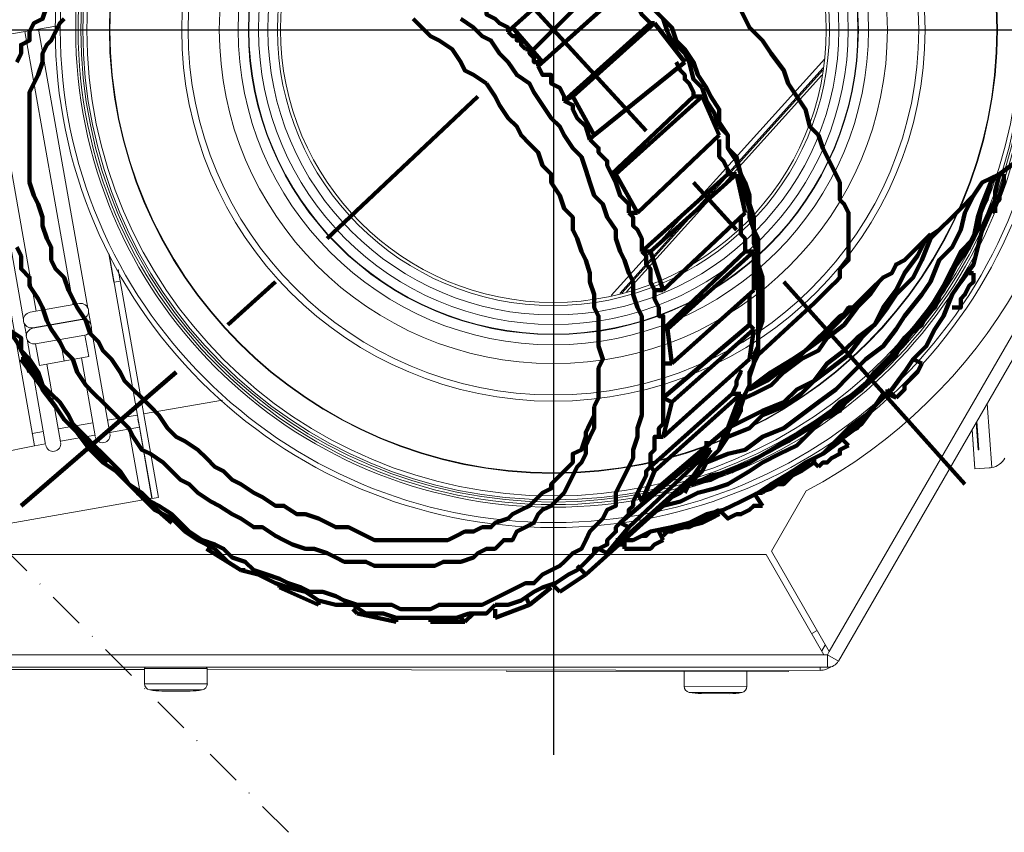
# Model space of a CAD drawing. Header units: millimetres. Extents: x -41881 to 54113, y -9946 to 101810.
# Tile 96 of 105: x -5014 to -4880, y 91903 to 92014. Entities that reach past the tile are written whole.
import ezdxf

# ---------------------------------------------------------------- set-up
doc = ezdxf.new("R2010")
doc.units = ezdxf.units.MM
doc.linetypes.add('DASHDOT', pattern=[1, 0.5, -0.25, 0, -0.25])
for name, color, linetype, lineweight in [('CERNA', 7, 'Continuous', 15), ('MODRA', 4, 'Continuous', 25), ('P', 250, 'Continuous', 100), ('UT-kotle', 1, 'Continuous', 50)]:
    doc.layers.add(name, color=color, linetype=linetype, lineweight=lineweight)
doc.layers.add('UT-komin', color=2, linetype='Continuous')

# ---------------------------------------------------------------- blocks, each defined once
blk = doc.blocks.new('CONDENSINOX_50')
at = {"layer": 'CERNA'}
for p, q in [((37.66, -84.93), (92.36, 9.79)), ((38.9, -86.21), (93.61, 8.54)), ((-82.23, -2.04), (-67.88, 0.49)), ((-63.53, -38.03), (-70.25, 0.07)), ((-70.58, -38.44), (-77.16, -1.16)), ((-65.53, -37.55), (-72.11, -0.26)), ((-80.54, -1.74), (-70.82, -56.83)), ((-72.31, -39.57), (-79.02, -1.48)), ((37.03, -3.98), (7.89, -36.31)), ((9.07, -36.03), (36.81, -5.21)), ((36.76, -5.51), (9.34, -35.96)), ((36.63, -6.21), (9.98, -35.8)), ((-60.67, -30.6), (-59.99, -34.5)), ((-56.61, -53.46), (-60.63, -30.66)), ((-59.41, -32.73), (-55.77, -53.31)), ((-59.96, -34.5), (-59.12, -34.34)), ((-71.41, -38.59), (-64.69, -37.41)), ((-63.14, -40.22), (-63.45, -38.54)), ((-71.92, -41.77), (-72.22, -40.09)), ((-71.05, -40.78), (-64.3, -39.59)), ((-71.04, -40.7), (-64.32, -39.51)), ((-65.14, -39.75), (-65.16, -39.66)), ((-70.2, -40.64), (-70.22, -40.55)), ((-60.52, -55.08), (-63.06, -40.73)), ((-69.3, -56.63), (-71.82, -42.27)), ((-70.68, -42.89), (-70.15, -45.85)), ((-63.93, -41.71), (-70.67, -42.9)), ((-67.3, -42.3), (-66.78, -45.24)), ((-63.93, -41.71), (-63.4, -44.65)), ((-63.41, -44.65), (-70.15, -45.85)), ((-67.27, -56.28), (-69.14, -45.66)), ((-62.55, -55.44), (-64.41, -44.83)), ((-55.92, -52.46), (-45.14, -50.57)), ((59.22, -51.03), (59.83, -59.79)), ((-67.58, -54.52), (-62.86, -53.68)), ((-60.84, -53.32), (-56.79, -52.62)), ((-56.69, -53.18), (-56.49, -54.3)), ((-54.76, -64), (-56.62, -53.45)), ((-55.77, -53.31), (-53.91, -63.86)), ((57.96, -57.37), (57.7, -53.64)), ((57.8, -53.47), (58.08, -57.36)), ((-71.12, -55.15), (-69.6, -54.88)), ((-60.54, -55.02), (-56.49, -54.3)), ((-56.21, -64.25), (-57.92, -54.55)), ((-54.78, -64), (-56.49, -54.3)), ((57.14, -54.61), (57.51, -59.98)), ((57.14, -54.64), (57.51, -59.97)), ((-67.28, -56.21), (-62.57, -55.37)), ((-83.18, -59.28), (-70.82, -56.83)), ((-70.82, -56.83), (-69.31, -56.55)), ((58.08, -57.36), (57.96, -57.37)), ((57.52, -59.98), (57.51, -59.98)), ((57.52, -59.98), (59.48, -59.83)), ((34.51, -62.99), (29.76, -71.23)), ((-75.02, -67.57), (-56.21, -64.25)), ((-56.21, -64.25), (-54.79, -63.99)), ((-54.76, -64), (-53.92, -63.86)), ((29.02, -71.66), (-83.18, -71.66)), ((29.02, -71.66), (36.92, -85.35)), ((37.66, -84.93), (29.76, -71.23)), ((35.26, -82.47), (36.01, -82.04)), ((36.62, -84.83), (37.12, -83.97)), ((-83.18, -85.35), (36.92, -85.35)), ((37.42, -85.35), (36.92, -85.35)), ((37.42, -85.35), (37.66, -84.93)), ((38.9, -86.21), (37.42, -85.36)), ((37.42, -87.07), (37.42, -85.36)), ((-167.59, -87.24), (-55.79, -87.39)), ((-156.01, -87.07), (37.41, -87.07)), ((-55.79, -87.23), (-51.51, -87.23)), ((-55.79, -89.31), (-55.79, -87.24)), ((-51.5, -87.23), (-47.22, -87.23)), ((-47.23, -89.31), (-47.23, -87.24)), ((36.41, -87.49), (36.41, -87.07)), ((-47.23, -87.39), (36.41, -87.49)), ((-6.41, -87.6), (-6.43, -87.6)), ((-6.4, -87.61), (-6.41, -87.61)), ((32.13, -87.66), (-6.4, -87.61)), ((17.86, -87.64), (17.86, -89.66)), ((26.42, -87.65), (26.42, -89.67)), ((-55.79, -89.31), (-52.9, -89.31)), ((-52.91, -89.31), (-51.5, -89.31)), ((-51.5, -89.31), (-50.1, -89.31)), ((-50.1, -89.31), (-47.23, -89.31)), ((17.86, -89.66), (26.41, -89.67)), ((-52.91, -90.16), (-55.09, -90.16)), ((-53.44, -90.31), (-49.57, -90.31)), ((-50.1, -90.16), (-52.91, -90.16)), ((-47.91, -90.16), (-50.1, -90.16)), ((25.73, -90.51), (18.54, -90.5)), ((20.2, -90.66), (24.07, -90.67))]:
    blk.add_line(p, q, dxfattribs=at)
for points, knots in [([(67.98, -0.01), (67.98, -37.55), (37.54, -67.98), (0, -67.98), (-37.54, -67.98), (-67.97, -37.55), (-67.97, -0.01), (-67.97, 37.54), (-37.54, 67.96), (0, 67.96), (37.54, 67.96), (67.98, 37.54), (67.98, -0.01)], [0, 0, 0, 0, 1, 1, 1, 2, 2, 2, 3, 3, 3, 4, 4, 4, 4]), ([(67.3, -0.01), (67.3, -37.17), (37.17, -67.3), (0, -67.3), (-37.17, -67.3), (-67.29, -37.17), (-67.29, -0.01), (-67.29, 37.16), (-37.17, 67.29), (0, 67.29), (37.17, 67.29), (67.3, 37.16), (67.3, -0.01)], [0, 0, 0, 0, 1, 1, 1, 2, 2, 2, 3, 3, 3, 4, 4, 4, 4]), ([(65.2, -0.01), (65.2, -36.02), (36.01, -65.21), (0, -65.21), (-36, -65.21), (-65.19, -36.02), (-65.19, -0.01), (-65.19, 36), (-36, 65.19), (0, 65.19), (36.01, 65.19), (65.2, 36), (65.2, -0.01)], [0, 0, 0, 0, 1, 1, 1, 2, 2, 2, 3, 3, 3, 4, 4, 4, 4]), ([(64.85, -0.01), (64.85, -35.81), (35.81, -64.86), (0, -64.86), (-35.82, -64.86), (-64.85, -35.81), (-64.85, -0.01), (-64.85, 35.8), (-35.82, 64.85), (0, 64.85), (35.81, 64.85), (64.85, 35.8), (64.85, -0.01)], [0, 0, 0, 0, 1, 1, 1, 2, 2, 2, 3, 3, 3, 4, 4, 4, 4]), ([(64.51, -0.01), (64.51, -35.63), (35.63, -64.51), (0, -64.51), (-35.63, -64.51), (-64.5, -35.63), (-64.5, -0.01), (-64.5, 35.62), (-35.63, 64.5), (0, 64.5), (35.63, 64.5), (64.51, 35.62), (64.51, -0.01)], [0, 0, 0, 0, 1, 1, 1, 2, 2, 2, 3, 3, 3, 4, 4, 4, 4]), ([(64.21, -0.01), (64.21, -35.46), (35.46, -64.21), (0, -64.21), (-35.45, -64.21), (-64.21, -35.46), (-64.21, -0.01), (-64.21, 35.45), (-35.45, 64.2), (0, 64.2), (35.46, 64.2), (64.21, 35.45), (64.21, -0.01)], [0, 0, 0, 0, 1, 1, 1, 2, 2, 2, 3, 3, 3, 4, 4, 4, 4]), ([(63.67, -0.01), (63.67, -35.18), (35.17, -63.67), (0.01, -63.67), (-35.15, -63.67), (-63.67, -35.18), (-63.67, -0.01), (-63.67, 35.15), (-35.15, 63.66), (0.01, 63.66), (35.17, 63.66), (63.67, 35.15), (63.67, -0.01)], [0, 0, 0, 0, 1, 1, 1, 2, 2, 2, 3, 3, 3, 4, 4, 4, 4]), ([(60.59, -0.01), (60.59, -33.46), (33.47, -60.59), (0.01, -60.59), (-33.47, -60.59), (-60.59, -33.46), (-60.59, -0.01), (-60.59, 33.45), (-33.47, 60.58), (0.01, 60.58), (33.47, 60.58), (60.59, 33.45), (60.59, -0.01)], [0, 0, 0, 0, 1, 1, 1, 2, 2, 2, 3, 3, 3, 4, 4, 4, 4]), ([(60.52, -0.01), (60.52, -33.43), (33.43, -60.52), (0.01, -60.52), (-33.43, -60.52), (-60.52, -33.43), (-60.52, -0.01), (-60.52, 33.42), (-33.43, 60.51), (0.01, 60.51), (33.43, 60.51), (60.52, 33.42), (60.52, -0.01)], [0, 0, 0, 0, 1, 1, 1, 2, 2, 2, 3, 3, 3, 4, 4, 4, 4]), ([(50.73, -0.01), (50.73, -28.02), (28.02, -50.73), (0, -50.73), (-28.01, -50.73), (-50.72, -28.02), (-50.72, -0.01), (-50.72, 28), (-28.01, 50.72), (0, 50.72), (28.02, 50.72), (50.73, 28), (50.73, -0.01)], [0, 0, 0, 0, 1, 1, 1, 2, 2, 2, 3, 3, 3, 4, 4, 4, 4]), ([(49.87, -0.01), (49.87, -27.54), (27.55, -49.87), (0.01, -49.87), (-27.54, -49.87), (-49.85, -27.54), (-49.85, -0.01), (-49.85, 27.53), (-27.54, 49.86), (0.01, 49.86), (27.55, 49.86), (49.87, 27.53), (49.87, -0.01)], [0, 0, 0, 0, 1, 1, 1, 2, 2, 2, 3, 3, 3, 4, 4, 4, 4]), ([(45.59, -0.01), (45.59, -25.18), (25.18, -45.6), (0, -45.6), (-25.16, -45.6), (-45.59, -25.18), (-45.59, -0.01), (-45.59, 25.16), (-25.16, 45.59), (0, 45.59), (25.18, 45.59), (45.59, 25.16), (45.59, -0.01)], [0, 0, 0, 0, 1, 1, 1, 2, 2, 2, 3, 3, 3, 4, 4, 4, 4]), ([(43.02, -0.01), (43.02, -23.77), (23.75, -43.03), (0, -43.03), (-23.76, -43.03), (-43.02, -23.77), (-43.02, -0.01), (-43.02, 23.76), (-23.76, 43.01), (0, 43.01), (23.75, 43.01), (43.02, 23.76), (43.02, -0.01)], [0, 0, 0, 0, 1, 1, 1, 2, 2, 2, 3, 3, 3, 4, 4, 4, 4]), ([(41.62, -0.01), (41.62, -23), (22.99, -41.63), (0, -41.63), (-22.99, -41.63), (-41.62, -23), (-41.62, -0.01), (-41.62, 22.99), (-22.99, 41.62), (0, 41.62), (22.99, 41.62), (41.62, 22.99), (41.62, -0.01)], [0, 0, 0, 0, 1, 1, 1, 2, 2, 2, 3, 3, 3, 4, 4, 4, 4]), ([(41.57, -0.01), (41.57, -22.96), (22.96, -41.57), (0, -41.57), (-22.95, -41.57), (-41.56, -22.96), (-41.56, -0.01), (-41.56, 22.94), (-22.95, 41.56), (0, 41.56), (22.96, 41.56), (41.57, 22.94), (41.57, -0.01)], [0, 0, 0, 0, 1, 1, 1, 2, 2, 2, 3, 3, 3, 4, 4, 4, 4]), ([(40.24, -0.01), (40.24, -22.23), (22.23, -40.25), (0, -40.25), (-22.22, -40.25), (-40.23, -22.23), (-40.23, -0.01), (-40.23, 22.22), (-22.22, 40.23), (0, 40.23), (22.23, 40.23), (40.24, 22.22), (40.24, -0.01)], [0, 0, 0, 0, 1, 1, 1, 2, 2, 2, 3, 3, 3, 4, 4, 4, 4]), ([(38.96, -0.01), (38.96, -21.53), (21.52, -38.96), (0.01, -38.96), (-21.52, -38.96), (-38.95, -21.53), (-38.95, -0.01), (-38.95, 21.52), (-21.52, 38.95), (0.01, 38.95), (21.52, 38.95), (38.96, 21.52), (38.96, -0.01)], [0, 0, 0, 0, 1, 1, 1, 2, 2, 2, 3, 3, 3, 4, 4, 4, 4]), ([(37.67, -0.01), (37.67, -20.8), (20.8, -37.68), (-0.01, -37.68), (-20.81, -37.68), (-37.67, -20.8), (-37.67, -0.01), (-37.67, 20.79), (-20.81, 37.67), (-0.01, 37.67), (20.8, 37.67), (37.67, 20.79), (37.67, -0.01)], [0, 0, 0, 0, 1, 1, 1, 2, 2, 2, 3, 3, 3, 4, 4, 4, 4]), ([(37.25, -0.01), (37.25, -20.58), (20.57, -37.25), (0, -37.25), (-20.56, -37.25), (-37.24, -20.58), (-37.24, -0.01), (-37.24, 20.56), (-20.56, 37.24), (0, 37.24), (20.57, 37.24), (37.25, 20.56), (37.25, -0.01)], [0, 0, 0, 0, 1, 1, 1, 2, 2, 2, 3, 3, 3, 4, 4, 4, 4]), ([(-64.32, -39.52), (-63.73, -39.41), (-63.35, -38.86), (-63.45, -38.27), (-63.55, -37.68), (-64.11, -37.3), (-64.69, -37.4)], [0, 0, 0, 0, 1, 1, 1, 2, 2, 2, 2]), ([(-71.44, -38.6), (-72.02, -38.7), (-72.4, -39.25), (-72.31, -39.84), (-72.19, -40.41), (-71.64, -40.8), (-71.07, -40.71)], [0, 0, 0, 0, 1, 1, 1, 2, 2, 2, 2]), ([(-63.93, -41.71), (-63.34, -41.6), (-62.96, -41.05), (-63.06, -40.46), (-63.16, -39.89), (-63.72, -39.5), (-64.3, -39.59)], [0, 0, 0, 0, 1, 1, 1, 2, 2, 2, 2]), ([(-71.05, -40.78), (-71.63, -40.9), (-72.01, -41.44), (-71.92, -42.02), (-71.81, -42.62), (-71.25, -43), (-70.68, -42.9)], [0, 0, 0, 0, 1, 1, 1, 2, 2, 2, 2]), ([(-69.28, -56.73), (-69.18, -57.29), (-68.65, -57.67), (-68.09, -57.56), (-67.52, -57.47), (-67.15, -56.94), (-67.25, -56.37)], [0, 0, 0, 0, 1, 1, 1, 2, 2, 2, 2]), ([(-62.53, -55.54), (-62.44, -56.1), (-61.9, -56.48), (-61.34, -56.38), (-60.77, -56.28), (-60.4, -55.75), (-60.52, -55.18)], [0, 0, 0, 0, 1, 1, 1, 2, 2, 2, 2])]:
    blk.add_open_spline(points, degree=3, knots=knots, dxfattribs=at)
for points in [[(34.51, -62.99), (58.99, -49.94), (73.89, -24.1), (72.97, 3.62)], [(59.83, -59.79), (60.59, -59.65), (61.23, -59.19), (61.61, -58.51)], [(59.48, -59.84), (59.59, -59.83), (59.72, -59.82), (59.83, -59.79)], [(-55.64, -87.07), (-55.72, -87.07), (-55.78, -87.14), (-55.78, -87.23)], [(-47.23, -87.23), (-47.23, -87.15), (-47.29, -87.08), (-47.37, -87.07)], [(36.41, -87.49), (36.96, -87.49), (37.48, -87.3), (37.9, -86.95)], [(37.42, -87.07), (38.03, -87.07), (38.6, -86.74), (38.89, -86.21)], [(-55.79, -89.31), (-55.79, -89.72), (-55.49, -90.07), (-55.09, -90.16)], [(-47.91, -90.16), (-47.51, -90.08), (-47.22, -89.73), (-47.22, -89.31)], [(17.86, -89.66), (17.86, -90.06), (18.15, -90.42), (18.54, -90.5)], [(25.73, -90.51), (26.12, -90.42), (26.42, -90.08), (26.42, -89.66)], [(-55.09, -90.16), (-54.55, -90.27), (-53.99, -90.31), (-53.44, -90.31)], [(-49.57, -90.31), (-49.01, -90.31), (-48.46, -90.27), (-47.91, -90.16)], [(18.54, -90.5), (19.1, -90.61), (19.65, -90.66), (20.19, -90.66)], [(24.08, -90.67), (24.63, -90.67), (25.18, -90.62), (25.73, -90.51)]]:
    blk.add_open_spline(points, degree=3, dxfattribs=at)
at = {"layer": 'MODRA'}
for p, q in [((0, 112.28), (0, -99.04)), ((-109.77, 0), (116.95, 0))]:
    blk.add_line(p, q, dxfattribs=at)
blk = doc.blocks.new('*U94', base_point=(0, 55))
at = {"color": 40, "linetype": 'DASHDOT', "lineweight": 25, "ltscale": 10}
blk.add_line((110, 210), (110, -100), dxfattribs=at)

msp = doc.modelspace()

# ---------------------------------------------------------------- linework, layer by layer
at = {"layer": 'P', "color": 2, "linetype": 'Continuous'}
for points in [[(-4928.704, 91999.206), (-4953.998, 92026.852)], [(-4935.175, 92023.911), (-4946.939, 92013.323)], [(-5003.409, 92022.146), (-5004.585, 92020.97), (-5005.173, 92020.97), (-5006.35, 92019.793), (-5007.526, 92019.205), (-5008.114, 92018.617), (-5009.291, 92017.441), (-5009.879, 92016.852), (-5010.467, 92016.264), (-5011.056, 92014.499), (-5012.232, 92013.911), (-5012.82, 92012.735), (-5012.82, 92011.558), (-5013.997, 92010.97), (-5013.997, 92009.794), (-5014.585, 92008.617)], [(-4931.057, 92019.205), (-4942.822, 92008.617)], [(-4943.41, 92008.029), (-4931.646, 92018.617)], [(-4931.646, 92018.617), (-4931.057, 92017.441), (-4930.469, 92016.852), (-4929.881, 92016.264), (-4929.293, 92015.088), (-4928.704, 92014.499), (-4928.116, 92013.911)], [(-4947.528, 92012.735), (-4947.528, 92013.323), (-4948.704, 92013.911), (-4949.292, 92014.499), (-4950.469, 92015.088), (-4950.469, 92016.264), (-4951.645, 92016.264)], [(-4938.116, 92016.264), (-4944.586, 92009.794)], [(-4928.116, 92016.264), (-4926.352, 92014.499), (-4925.763, 92012.735)], [(-4905.764, 91975.677), (-4905.176, 91976.265), (-4904.587, 91976.853), (-4903.999, 91977.441), (-4903.411, 91978.03), (-4902.823, 91978.618), (-4902.234, 91979.206), (-4902.234, 91979.794), (-4902.234, 91980.383), (-4901.646, 91980.971), (-4901.058, 91981.559), (-4901.058, 91988.029), (-4901.646, 91989.206), (-4902.234, 91989.794), (-4902.234, 91990.382), (-4902.234, 91992.147), (-4902.823, 91993.323), (-4903.411, 91994.5), (-4903.999, 91995.676), (-4904.587, 91996.853), (-4905.176, 91998.617), (-4906.352, 91999.794), (-4906.94, 92002.147), (-4908.117, 92003.911), (-4909.293, 92005.676), (-4909.881, 92007.441), (-4911.646, 92009.794), (-4912.822, 92011.558), (-4914.587, 92013.323), (-4915.764, 92015.676)], [(-5008.114, 92014.499), (-5008.703, 92013.911), (-5009.291, 92012.735), (-5009.879, 92011.558), (-5010.467, 92010.97), (-5011.056, 92009.794), (-5011.056, 92008.617), (-5011.644, 92006.853), (-5012.232, 92005.676), (-5012.82, 92004.5), (-5012.82, 92000.97), (-5012.82, 91999.794), (-5012.82, 91996.265), (-5012.82, 91995.088), (-5012.82, 91992.147), (-5012.232, 91990.382), (-5011.644, 91989.206), (-5011.056, 91987.441), (-5011.056, 91986.265), (-5010.467, 91984.5), (-5009.879, 91983.324), (-5009.879, 91981.559), (-5009.291, 91980.383), (-5008.114, 91979.206), (-5007.526, 91977.441), (-5006.938, 91976.265), (-5006.35, 91975.089), (-5005.173, 91973.324), (-5004.585, 91971.559), (-5003.409, 91970.383), (-5002.82, 91969.206), (-5001.644, 91968.03), (-5000.468, 91966.265), (-4999.879, 91965.089), (-4998.703, 91963.912), (-4997.526, 91962.736)], [(-4950.469, 92005.676), (-4952.233, 92006.853), (-4953.41, 92007.441), (-4953.998, 92008.617), (-4955.174, 92010.382), (-4956.939, 92011.558), (-4958.116, 92012.147), (-4959.292, 92013.323), (-4960.468, 92014.499)], [(-4947.528, 92008.617), (-4948.704, 92009.794), (-4949.88, 92011.558), (-4951.057, 92012.147), (-4952.233, 92013.323), (-4953.998, 92014.499)], [(-4939.881, 92003.323), (-4928.116, 92013.911)], [(-4927.528, 92013.911), (-4938.704, 92003.911)], [(-4928.116, 92013.911), (-4927.528, 92013.911)], [(-4927.528, 92013.911), (-4923.41, 92008.617)], [(-4927.528, 92013.911), (-4927.528, 92013.911)], [(-4926.352, 92014.499), (-4925.175, 92013.323), (-4924.587, 92011.558), (-4923.41, 92010.382), (-4922.234, 92008.617), (-4921.646, 92006.853), (-4920.469, 92005.088), (-4919.881, 92003.911), (-4918.705, 92002.147), (-4918.705, 92000.382), (-4917.528, 91998.617), (-4917.528, 91996.853), (-4916.352, 91995.676), (-4915.764, 91993.323), (-4915.175, 91992.147), (-4914.587, 91990.382), (-4914.587, 91989.206), (-4913.999, 91987.441), (-4913.999, 91985.677), (-4913.411, 91984.5), (-4913.411, 91980.971), (-4912.822, 91979.206), (-4912.822, 91973.324), (-4913.411, 91971.559), (-4913.411, 91968.618), (-4913.999, 91967.442), (-4914.587, 91966.265), (-4914.587, 91964.501), (-4915.175, 91963.324), (-4915.764, 91962.148), (-4915.764, 91960.971), (-4916.352, 91959.795), (-4917.528, 91958.618), (-4917.528, 91957.442), (-4918.705, 91955.677), (-4919.293, 91955.089), (-4920.469, 91953.913)], [(-4946.939, 92013.323), (-4947.528, 92012.735)], [(-4947.528, 92012.735), (-4946.939, 92012.147), (-4946.351, 92012.147), (-4946.351, 92011.558), (-4945.763, 92011.558), (-4945.763, 92010.97), (-4945.175, 92010.382)], [(-4946.939, 92013.323), (-4942.822, 92008.617)], [(-4925.763, 92012.735), (-4925.175, 92011.558), (-4923.41, 92009.794)], [(-4945.175, 92010.382), (-4944.586, 92010.382), (-4944.586, 92009.794), (-4943.998, 92009.205), (-4943.998, 92008.617), (-4943.41, 92008.617), (-4943.41, 92008.029)], [(-4923.41, 92009.794), (-4922.822, 92008.617), (-4922.234, 92006.264), (-4921.058, 92005.088)], [(-4947.528, 92008.617), (-4946.351, 92006.853), (-4944.586, 92005.676), (-4943.998, 92004.5), (-4942.822, 92002.735), (-4941.645, 92000.97), (-4940.469, 91999.794), (-4939.881, 91998.617), (-4938.704, 91996.853), (-4937.528, 91995.676), (-4936.94, 91993.912), (-4936.351, 91992.147), (-4935.763, 91990.382), (-4934.587, 91989.206), (-4933.998, 91987.441), (-4932.822, 91985.677), (-4932.822, 91984.5), (-4932.234, 91982.735), (-4931.646, 91981.559), (-4931.057, 91979.794), (-4930.469, 91978.618), (-4930.469, 91976.853), (-4929.881, 91975.089), (-4929.293, 91973.912), (-4929.293, 91972.147), (-4929.293, 91970.383), (-4929.293, 91961.559), (-4929.293, 91960.383), (-4929.881, 91958.618), (-4929.881, 91957.442), (-4930.469, 91955.677), (-4930.469, 91954.501), (-4931.057, 91953.324), (-4931.646, 91952.148), (-4932.234, 91950.971), (-4932.822, 91949.795), (-4932.822, 91948.03), (-4933.998, 91947.442), (-4934.587, 91946.266), (-4935.763, 91945.089), (-4936.351, 91944.501), (-4936.94, 91943.325), (-4937.528, 91942.148), (-4938.704, 91941.56), (-4939.881, 91940.383), (-4940.469, 91939.795), (-4941.645, 91939.207), (-4942.822, 91938.619), (-4943.998, 91937.442), (-4945.175, 91937.442), (-4946.351, 91936.854), (-4947.528, 91936.266), (-4948.704, 91935.678), (-4949.88, 91935.089), (-4951.057, 91934.501), (-4952.233, 91934.501), (-4953.998, 91934.501), (-4956.939, 91934.501), (-4958.116, 91933.913), (-4962.233, 91933.913), (-4963.41, 91934.501), (-4966.939, 91934.501), (-4968.115, 91934.501), (-4969.88, 91935.089), (-4971.056, 91935.678), (-4972.821, 91936.266), (-4974.586, 91936.266), (-4975.762, 91936.854), (-4977.527, 91937.442), (-4978.703, 91938.031), (-4980.468, 91938.619), (-4982.233, 91939.207), (-4983.409, 91940.383), (-4985.174, 91940.972), (-4986.35, 91942.148), (-4987.527, 91942.736)], [(-4942.822, 92008.617), (-4943.41, 92008.029)], [(-4923.41, 92008.617), (-4935.763, 91998.617)], [(-4924.587, 92008.617), (-4923.999, 92007.441), (-4923.41, 92006.853), (-4923.41, 92006.264), (-4922.822, 92005.676), (-4922.234, 92004.5), (-4922.234, 92003.911)], [(-4898.705, 91976.853), (-4897.529, 91978.03), (-4896.94, 91978.618), (-4896.352, 91979.206), (-4895.176, 91979.794), (-4894.588, 91980.971), (-4893.411, 91981.559), (-4892.235, 91982.735), (-4891.646, 91983.324), (-4890.47, 91984.5), (-4888.705, 91985.677), (-4886.941, 91987.441), (-4885.764, 91988.618), (-4884, 91990.382), (-4882.823, 91992.147), (-4880.47, 91993.323), (-4878.117, 91995.088), (-4876.353, 91996.853), (-4874.588, 91999.206), (-4872.235, 92000.97), (-4870.47, 92002.735), (-4868.118, 92005.088), (-4865.765, 92006.853), (-4864, 92008.617)], [(-4943.41, 92008.029), (-4942.822, 92006.853), (-4941.645, 92006.853), (-4941.645, 92005.676), (-4940.469, 92005.088), (-4939.881, 92003.911), (-4939.881, 92003.323)], [(-4950.469, 92005.676), (-4949.292, 92003.911), (-4948.704, 92002.735), (-4947.528, 92000.97), (-4946.351, 91999.794), (-4945.763, 91998.617), (-4944.586, 91997.441), (-4943.41, 91996.265), (-4942.822, 91994.5), (-4941.645, 91993.323), (-4941.645, 91992.147), (-4940.469, 91990.382), (-4939.881, 91988.618), (-4938.704, 91987.441), (-4938.704, 91985.677), (-4938.116, 91984.5), (-4937.528, 91982.735), (-4936.94, 91981.559), (-4936.351, 91979.794), (-4936.351, 91978.618), (-4935.763, 91976.853), (-4935.763, 91975.089), (-4935.175, 91973.912), (-4935.175, 91969.795), (-4934.587, 91968.03), (-4935.175, 91966.853), (-4935.175, 91962.736), (-4935.763, 91961.559)], [(-4921.058, 92005.088), (-4920.469, 92003.323), (-4919.293, 92001.559)], [(-4951.645, 92003.911), (-4972.233, 91984.5)], [(-4938.704, 92003.911), (-4939.881, 92003.323)], [(-4939.881, 92003.323), (-4938.704, 92002.735), (-4938.704, 92002.147), (-4938.116, 92000.97), (-4936.94, 91999.794), (-4936.94, 91999.794), (-4936.351, 91998.029)], [(-4938.704, 92003.911), (-4935.763, 91998.617)], [(-4933.41, 91993.323), (-4922.234, 92003.911)], [(-4921.058, 92003.911), (-4932.822, 91993.323)], [(-4922.234, 92003.911), (-4921.058, 92003.911)], [(-4921.058, 92003.911), (-4921.058, 92003.911)], [(-4921.058, 92003.911), (-4918.705, 91998.617)], [(-4919.293, 92001.559), (-4918.705, 91999.794)], [(-4918.705, 91999.794), (-4917.528, 91998.617), (-4917.528, 91996.853), (-4916.352, 91995.088), (-4915.764, 91993.323)], [(-4935.763, 91998.617), (-4936.351, 91998.029)], [(-4936.351, 91998.029), (-4935.763, 91997.441), (-4935.175, 91996.853), (-4935.175, 91996.265), (-4933.998, 91995.088), (-4933.998, 91994.5), (-4933.41, 91993.323)], [(-4918.705, 91998.617), (-4929.881, 91988.029)], [(-4918.705, 91998.029), (-4918.705, 91997.441), (-4918.705, 91996.265), (-4918.705, 91995.676), (-4918.116, 91995.088), (-4917.528, 91993.912), (-4917.528, 91993.323)], [(-4932.822, 91993.323), (-4933.41, 91993.323)], [(-4933.41, 91993.323), (-4932.822, 91992.147), (-4932.822, 91992.147), (-4932.234, 91990.382), (-4931.646, 91989.794), (-4931.057, 91989.206), (-4931.057, 91988.029)], [(-4932.822, 91993.323), (-4929.881, 91988.029)], [(-4929.293, 91982.735), (-4917.528, 91993.323)], [(-4916.352, 91993.323), (-4928.116, 91982.735)], [(-4881.058, 91992.735), (-4881.647, 91992.147), (-4882.823, 91989.206), (-4883.411, 91985.677), (-4884.588, 91983.324), (-4886.352, 91980.971), (-4888.117, 91978.03), (-4889.294, 91975.089), (-4891.058, 91973.324), (-4893.411, 91970.971), (-4894.588, 91968.618), (-4896.94, 91966.265), (-4899.293, 91963.912), (-4901.646, 91962.148), (-4903.999, 91960.383), (-4906.352, 91958.618), (-4908.705, 91957.442), (-4911.646, 91955.677), (-4914.587, 91953.913), (-4917.528, 91952.736), (-4919.881, 91951.56), (-4922.822, 91950.971), (-4923.41, 91950.971)], [(-4922.822, 91950.971), (-4922.234, 91950.971), (-4919.881, 91952.148), (-4916.94, 91952.736), (-4914.587, 91953.913), (-4911.646, 91955.677), (-4908.705, 91957.442), (-4906.352, 91958.618), (-4903.999, 91960.383), (-4901.646, 91962.148), (-4899.293, 91963.912), (-4897.529, 91966.265), (-4895.176, 91968.618), (-4893.411, 91970.971), (-4891.058, 91972.736), (-4889.882, 91975.089), (-4888.117, 91978.03), (-4886.941, 91980.383), (-4885.764, 91982.735), (-4884, 91984.5), (-4883.411, 91987.441), (-4882.235, 91989.794), (-4881.647, 91992.147), (-4881.058, 91992.735)], [(-4917.528, 91993.323), (-4916.352, 91993.323)], [(-4916.352, 91993.323), (-4916.352, 91993.323)], [(-4916.352, 91993.323), (-4915.175, 91988.029)], [(-4915.764, 91993.323), (-4915.764, 91992.147)], [(-4914.587, 91953.913), (-4911.646, 91955.677), (-4909.293, 91956.854), (-4906.94, 91958.618), (-4903.999, 91960.383), (-4902.234, 91962.148), (-4899.293, 91963.912), (-4897.529, 91966.265), (-4895.176, 91968.03), (-4893.411, 91970.383), (-4891.646, 91972.736), (-4889.882, 91975.089), (-4888.117, 91977.441), (-4886.941, 91979.794), (-4885.764, 91982.147), (-4884, 91984.5), (-4883.411, 91987.441), (-4882.823, 91989.206), (-4881.647, 91992.147), (-4881.058, 91992.735)], [(-4879.882, 91993.323), (-4879.882, 91992.147), (-4879.882, 91992.147), (-4880.47, 91990.382), (-4880.47, 91989.794), (-4881.058, 91989.206), (-4881.058, 91988.029)], [(-4881.058, 91989.794), (-4881.058, 91990.971), (-4880.47, 91993.323), (-4880.47, 91993.323)], [(-4880.47, 91993.323), (-4879.882, 91993.323)], [(-4916.352, 91985.677), (-4922.234, 91992.147)], [(-4915.764, 91992.147), (-4915.175, 91990.382), (-4914.587, 91988.618), (-4914.587, 91987.441), (-4913.999, 91985.677), (-4913.999, 91983.912), (-4913.411, 91982.147), (-4913.411, 91969.795), (-4913.999, 91968.618)], [(-4931.646, 91943.325), (-4930.469, 91943.325), (-4928.116, 91944.501), (-4925.175, 91945.089), (-4922.822, 91945.677), (-4920.469, 91946.854), (-4918.116, 91947.442), (-4915.764, 91948.619), (-4913.411, 91949.795), (-4911.646, 91950.971), (-4908.705, 91952.736), (-4906.94, 91953.913), (-4904.587, 91955.089), (-4902.234, 91956.854), (-4901.058, 91958.618), (-4898.705, 91960.383), (-4896.94, 91962.148), (-4895.176, 91963.912), (-4893.411, 91966.265), (-4892.235, 91968.03), (-4890.47, 91969.795), (-4889.294, 91972.147), (-4888.117, 91973.912), (-4886.941, 91976.853), (-4885.764, 91978.618), (-4884, 91980.971), (-4883.411, 91983.324), (-4882.823, 91985.677), (-4881.647, 91988.618), (-4881.058, 91989.794)], [(-4931.646, 91943.325), (-4930.469, 91943.325), (-4928.116, 91944.501), (-4925.175, 91945.089), (-4922.822, 91945.677), (-4920.469, 91946.854), (-4918.116, 91947.442), (-4915.764, 91948.619), (-4913.411, 91949.795), (-4911.058, 91950.971), (-4908.705, 91952.736), (-4906.94, 91953.913), (-4904.587, 91955.089), (-4902.234, 91957.442), (-4901.058, 91958.618), (-4898.705, 91960.383), (-4896.94, 91962.148), (-4895.176, 91963.912), (-4893.411, 91966.265), (-4892.235, 91968.03), (-4890.47, 91969.795), (-4889.294, 91972.147), (-4888.117, 91973.912), (-4886.941, 91976.853), (-4885.764, 91978.618), (-4884, 91980.971), (-4883.411, 91983.324), (-4882.823, 91985.677), (-4881.647, 91988.618), (-4881.058, 91989.794)], [(-4920.469, 91953.913), (-4917.528, 91955.089), (-4915.175, 91955.677), (-4912.822, 91957.442), (-4909.881, 91958.618), (-4907.528, 91960.383), (-4905.176, 91962.148), (-4902.823, 91963.912), (-4901.058, 91965.677), (-4898.705, 91968.03), (-4896.352, 91969.795), (-4894.588, 91972.147), (-4893.411, 91973.912), (-4891.058, 91976.853), (-4889.882, 91978.618), (-4888.705, 91981.559), (-4886.941, 91983.324), (-4885.764, 91985.677), (-4885.176, 91988.029), (-4884, 91990.382)], [(-4881.058, 91989.794), (-4881.058, 91989.794)], [(-4881.647, 91988.618), (-4881.058, 91988.029)], [(-4881.647, 91988.618), (-4881.647, 91988.618)], [(-4881.647, 91988.618), (-4881.058, 91988.029)], [(-4931.057, 91988.029), (-4930.469, 91987.441), (-4930.469, 91986.265), (-4929.881, 91985.677), (-4929.293, 91984.5), (-4929.293, 91983.912), (-4929.293, 91982.735)], [(-4929.881, 91988.029), (-4931.057, 91988.029)], [(-4915.175, 91988.029), (-4926.352, 91977.441)], [(-4915.764, 91987.441), (-4915.764, 91985.677), (-4915.764, 91985.088), (-4915.175, 91984.5), (-4915.175, 91982.735)], [(-4888.705, 91985.677), (-4889.882, 91984.5), (-4891.058, 91981.559), (-4892.235, 91979.206), (-4894.588, 91976.853), (-4895.764, 91975.089), (-4897.529, 91972.736), (-4899.293, 91970.971), (-4901.058, 91968.618), (-4903.411, 91966.853), (-4905.764, 91965.089), (-4907.528, 91963.324), (-4909.881, 91961.559), (-4912.822, 91960.383), (-4914.587, 91958.618), (-4917.528, 91957.442), (-4917.528, 91957.442)], [(-4917.528, 91958.618), (-4915.175, 91959.795), (-4912.822, 91960.971), (-4909.881, 91962.148), (-4908.117, 91963.912), (-4905.764, 91965.089), (-4903.999, 91967.442), (-4901.646, 91969.206), (-4899.882, 91970.971), (-4897.529, 91972.736), (-4896.352, 91975.089), (-4894.588, 91977.441), (-4893.411, 91979.794), (-4891.646, 91982.147), (-4890.47, 91984.5), (-4889.882, 91985.088)], [(-5014.585, 91983.324), (-5013.997, 91982.147), (-5013.997, 91980.383), (-5012.82, 91979.206), (-5012.82, 91978.03), (-5011.644, 91976.265), (-5011.056, 91975.089), (-5010.467, 91973.324), (-5009.879, 91972.147), (-5008.703, 91970.383), (-5008.114, 91969.206), (-5006.938, 91968.03), (-5006.35, 91966.265), (-5005.173, 91964.501), (-5003.997, 91963.324), (-5002.82, 91962.148), (-5001.644, 91960.971), (-5000.468, 91959.795)], [(-4928.116, 91982.735), (-4929.293, 91982.735)], [(-4929.293, 91982.735), (-4928.704, 91982.147), (-4928.704, 91980.971), (-4928.116, 91980.383), (-4928.116, 91979.206), (-4928.116, 91978.618), (-4927.528, 91977.441)], [(-4928.116, 91982.735), (-4926.352, 91977.441)], [(-4926.352, 91972.147), (-4915.175, 91982.735)], [(-4913.999, 91982.735), (-4925.763, 91972.147)], [(-4915.175, 91982.735), (-4913.999, 91982.735)], [(-4913.999, 91982.735), (-4913.999, 91982.735)], [(-4913.999, 91982.735), (-4913.999, 91977.441)], [(-4884, 91979.794), (-4884, 91978.618), (-4884.588, 91978.03), (-4885.176, 91976.853), (-4885.764, 91976.265), (-4885.764, 91975.089), (-4886.352, 91975.089)], [(-4884.588, 91979.794), (-4884, 91979.794)], [(-4979.292, 91978.618), (-4985.762, 91972.736)], [(-4885.176, 91950.971), (-4909.881, 91978.618)], [(-4901.646, 91972.736), (-4899.882, 91975.089), (-4898.117, 91976.853), (-4896.94, 91978.618)], [(-4927.528, 91977.441), (-4927.528, 91976.265), (-4926.94, 91975.089), (-4926.94, 91973.912), (-4926.352, 91973.912), (-4926.352, 91972.147)], [(-4926.352, 91977.441), (-4927.528, 91977.441)], [(-4913.999, 91977.441), (-4925.175, 91967.442)], [(-4914.587, 91976.853), (-4914.587, 91972.736)], [(-4900.47, 91975.089), (-4899.293, 91976.265)], [(-4899.293, 91976.265), (-4898.705, 91976.853)], [(-4913.411, 91968.618), (-4905.764, 91975.677)], [(-4902.234, 91973.324), (-4901.058, 91975.089), (-4900.47, 91975.089)], [(-4900.47, 91975.089), (-4901.646, 91973.912)], [(-4901.058, 91974.5), (-4901.058, 91975.089)], [(-4901.058, 91975.089), (-4900.47, 91975.089)], [(-4886.941, 91975.089), (-4886.352, 91975.089)], [(-4886.941, 91975.089), (-4886.941, 91975.089)], [(-4886.941, 91975.089), (-4886.352, 91975.089)], [(-5016.35, 91973.912), (-5015.761, 91972.147), (-5013.997, 91970.971), (-5013.997, 91969.206), (-5012.82, 91968.03), (-5011.644, 91966.265), (-5011.056, 91964.501), (-5009.879, 91963.324), (-5008.703, 91962.148), (-5007.526, 91960.383), (-5006.938, 91959.207), (-5005.173, 91957.442), (-5003.997, 91956.265)], [(-4901.646, 91973.912), (-4903.999, 91972.147), (-4905.764, 91970.383), (-4907.528, 91968.618), (-4909.881, 91966.853), (-4912.234, 91965.089), (-4914.587, 91963.912), (-4914.587, 91963.912)], [(-4904.587, 91971.559), (-4902.234, 91973.912)], [(-4902.234, 91973.912), (-4901.058, 91974.5)], [(-4902.234, 91973.912), (-4901.646, 91973.912)], [(-4902.234, 91973.912), (-4902.234, 91973.912)], [(-4902.234, 91973.912), (-4902.234, 91973.912)], [(-4902.234, 91973.912), (-4902.234, 91973.912)], [(-5013.408, 91968.03), (-5014.585, 91970.383), (-5015.761, 91972.147)], [(-4926.352, 91962.736), (-4914.587, 91972.736)], [(-4925.763, 91972.147), (-4926.352, 91972.147)], [(-4926.352, 91972.147), (-4926.352, 91969.206), (-4926.352, 91968.03), (-4926.352, 91967.442)], [(-4925.763, 91972.147), (-4925.175, 91967.442)], [(-4913.999, 91972.147), (-4925.175, 91962.148)], [(-4915.175, 91962.736), (-4913.999, 91963.324), (-4911.646, 91964.501), (-4909.881, 91966.265), (-4907.528, 91968.03), (-4905.176, 91969.206), (-4903.999, 91970.971), (-4901.646, 91972.736)], [(-4914.587, 91963.912), (-4913.999, 91964.501), (-4911.646, 91966.265), (-4908.705, 91968.03), (-4906.94, 91969.206), (-4904.587, 91970.971), (-4902.234, 91973.324)], [(-4914.587, 91972.736), (-4913.999, 91972.147)], [(-4913.999, 91972.147), (-4914.587, 91968.03)], [(-4913.999, 91972.147), (-4913.999, 91972.147)], [(-4914.587, 91963.912), (-4913.999, 91964.501), (-4911.646, 91966.265), (-4908.705, 91968.03), (-4906.94, 91969.206), (-4904.587, 91971.559)], [(-4913.999, 91968.618), (-4913.999, 91967.442), (-4914.587, 91965.677), (-4914.587, 91964.501), (-4915.175, 91963.324)], [(-5013.997, 91968.03), (-5013.408, 91968.03)], [(-5013.997, 91968.03), (-5013.997, 91968.03)], [(-5013.997, 91968.03), (-5013.997, 91968.03)], [(-5013.408, 91968.03), (-5013.997, 91968.03)], [(-5013.997, 91968.03), (-5010.467, 91963.324)], [(-5013.997, 91968.03), (-5013.997, 91968.03), (-5013.997, 91968.03)], [(-5013.997, 91968.03), (-5013.997, 91968.03)], [(-5013.408, 91968.03), (-5012.82, 91966.265)], [(-5013.408, 91968.03), (-5013.408, 91968.03)], [(-5012.232, 91966.265), (-5013.408, 91968.03)], [(-4914.587, 91968.03), (-4926.352, 91957.442)], [(-4926.352, 91967.442), (-4926.352, 91963.912), (-4926.352, 91963.324), (-4926.352, 91962.736)], [(-4925.175, 91967.442), (-4926.352, 91967.442)], [(-4891.058, 91967.442), (-4891.646, 91966.265), (-4892.235, 91965.677), (-4893.411, 91964.501), (-4893.411, 91963.912), (-4893.999, 91963.324), (-4894.588, 91962.736)], [(-4892.235, 91968.03), (-4891.058, 91967.442)], [(-4992.821, 91966.265), (-5013.997, 91948.03)], [(-5009.291, 91961.559), (-5011.056, 91963.912), (-5012.232, 91966.265)], [(-4915.764, 91966.265), (-4915.764, 91966.265), (-4916.352, 91965.089), (-4916.352, 91964.501), (-4916.94, 91963.324)], [(-4926.352, 91948.03), (-4923.999, 91948.619), (-4921.646, 91949.795), (-4919.293, 91950.383), (-4917.528, 91950.971), (-4914.587, 91952.736), (-4912.822, 91953.913), (-4910.47, 91955.089), (-4908.117, 91956.265), (-4906.352, 91958.03), (-4904.587, 91959.795), (-4902.234, 91960.971), (-4901.058, 91962.736), (-4898.705, 91964.501)], [(-5010.467, 91963.912), (-5010.467, 91963.324)], [(-5010.467, 91963.324), (-5010.467, 91963.324), (-5010.467, 91963.324)], [(-5010.467, 91963.324), (-5010.467, 91963.324)], [(-5010.467, 91963.324), (-5010.467, 91963.324)], [(-5010.467, 91963.324), (-5010.467, 91963.324)], [(-5010.467, 91963.324), (-5010.467, 91963.324)], [(-5010.467, 91963.324), (-5010.467, 91963.324)], [(-4996.35, 91961.559), (-4997.526, 91962.736)], [(-4935.175, 91962.736), (-4935.763, 91961.559)], [(-4935.175, 91963.324), (-4935.175, 91962.736)], [(-4928.116, 91953.324), (-4916.94, 91963.324)], [(-4915.764, 91963.324), (-4927.528, 91952.736)], [(-4926.352, 91962.736), (-4926.352, 91959.207), (-4926.94, 91958.618), (-4926.94, 91957.442)], [(-4925.175, 91962.148), (-4926.352, 91962.736)], [(-4915.764, 91963.324), (-4917.528, 91958.618)], [(-4916.94, 91963.324), (-4915.764, 91963.324)], [(-4915.764, 91963.324), (-4915.764, 91963.324)], [(-4915.175, 91963.324), (-4915.764, 91961.559)], [(-4902.234, 91957.442), (-4901.646, 91957.442), (-4899.293, 91959.207), (-4897.529, 91961.559), (-4896.352, 91963.324), (-4896.352, 91963.324)], [(-4895.764, 91963.912), (-4895.764, 91963.324)], [(-4895.764, 91963.912), (-4895.176, 91963.324)], [(-4895.764, 91963.912), (-4894.588, 91962.736)], [(-4895.764, 91963.324), (-4894.588, 91962.736)], [(-5006.35, 91958.03), (-5008.114, 91959.795), (-5009.291, 91961.559)], [(-4935.763, 91961.559), (-4935.763, 91960.383), (-4936.351, 91959.207), (-4936.94, 91958.03), (-4936.94, 91957.442), (-4937.528, 91955.677), (-4938.704, 91955.089), (-4938.704, 91953.913), (-4939.881, 91952.736), (-4940.469, 91952.148), (-4941.645, 91950.971), (-4941.645, 91950.383), (-4942.822, 91949.795), (-4943.998, 91948.619), (-4944.586, 91948.03), (-4945.763, 91947.442), (-4946.939, 91946.854), (-4947.528, 91946.266), (-4949.292, 91945.677), (-4949.88, 91945.089), (-4951.057, 91945.089), (-4952.233, 91944.501), (-4953.41, 91944.501), (-4954.586, 91943.913), (-4955.763, 91943.325), (-4965.762, 91943.325), (-4966.939, 91943.913), (-4968.115, 91944.501), (-4969.292, 91945.089), (-4971.056, 91945.089), (-4972.233, 91945.677), (-4973.409, 91946.266), (-4975.174, 91946.854), (-4976.35, 91946.854), (-4978.115, 91948.03), (-4979.292, 91948.03), (-4981.056, 91949.207), (-4982.233, 91949.795), (-4983.997, 91950.971), (-4985.174, 91951.56), (-4986.35, 91952.736), (-4987.527, 91953.324), (-4988.703, 91954.501), (-4989.88, 91955.677), (-4991.644, 91956.854), (-4992.821, 91957.442), (-4993.997, 91958.618), (-4995.174, 91960.383), (-4996.35, 91961.559)], [(-4935.763, 91961.559), (-4935.763, 91960.383), (-4935.763, 91958.618), (-4936.351, 91957.442), (-4936.94, 91956.265), (-4936.94, 91955.089), (-4937.528, 91953.913), (-4938.116, 91953.324), (-4938.704, 91952.148), (-4939.292, 91950.971), (-4939.881, 91949.795)], [(-4925.175, 91962.148), (-4926.352, 91957.442)], [(-4915.764, 91961.559), (-4916.352, 91960.383), (-4916.94, 91959.207)], [(-4896.94, 91962.148), (-4897.529, 91961.559), (-4898.705, 91960.383), (-4899.882, 91958.618), (-4901.058, 91958.03)], [(-4939.881, 91949.795), (-4940.469, 91949.207), (-4941.645, 91948.03), (-4942.822, 91947.442), (-4943.41, 91946.854), (-4943.998, 91945.677), (-4945.175, 91945.089), (-4946.351, 91944.501), (-4946.939, 91943.325), (-4948.116, 91943.325), (-4949.292, 91942.148), (-4950.469, 91942.148), (-4951.645, 91941.56), (-4952.233, 91940.972), (-4953.998, 91940.383), (-4955.174, 91940.383), (-4956.351, 91940.383), (-4957.527, 91939.795), (-4965.762, 91939.795), (-4966.939, 91940.383), (-4968.115, 91940.383), (-4969.88, 91940.383), (-4971.056, 91940.972), (-4972.233, 91941.56), (-4973.998, 91942.148), (-4975.174, 91942.148), (-4976.939, 91942.736), (-4978.115, 91943.325), (-4979.292, 91943.913), (-4981.056, 91945.089), (-4982.233, 91945.089), (-4983.997, 91946.266), (-4985.174, 91946.854), (-4986.938, 91948.03), (-4988.115, 91948.619), (-4989.88, 91949.795), (-4991.056, 91950.971), (-4992.232, 91951.56), (-4993.409, 91952.736), (-4994.585, 91953.913), (-4996.35, 91955.089), (-4997.526, 91955.677), (-4998.703, 91957.442), (-4999.291, 91958.618), (-5000.468, 91959.795)], [(-4916.94, 91959.207), (-4917.528, 91958.03), (-4918.116, 91957.442), (-4918.705, 91955.677)], [(-5002.232, 91953.913), (-5006.938, 91958.618)], [(-5006.938, 91958.618), (-5006.938, 91958.618)], [(-5004.585, 91955.677), (-5006.35, 91958.03)], [(-4917.528, 91958.618), (-4929.293, 91948.619)], [(-4926.94, 91957.442), (-4927.528, 91957.442), (-4927.528, 91955.677), (-4928.116, 91955.089), (-4928.116, 91953.913), (-4928.116, 91953.324)], [(-4926.352, 91957.442), (-4926.94, 91957.442)], [(-4901.058, 91958.618), (-4902.234, 91957.442)], [(-4901.058, 91958.03), (-4902.234, 91957.442)], [(-4902.234, 91957.442), (-4901.058, 91956.265)], [(-4901.058, 91958.618), (-4901.058, 91958.618)], [(-4987.527, 91942.736), (-4989.291, 91943.325), (-4991.056, 91944.501), (-4992.232, 91945.677), (-4993.409, 91946.854), (-4995.174, 91948.03), (-4996.35, 91948.619), (-4997.526, 91949.795), (-4999.291, 91950.971), (-5000.468, 91952.736), (-5001.644, 91953.913), (-5002.82, 91955.089), (-5003.997, 91956.265)], [(-4920.469, 91956.854), (-4920.469, 91956.265), (-4920.469, 91955.677)], [(-4901.058, 91956.265), (-4902.234, 91955.677), (-4902.234, 91955.089), (-4903.411, 91954.501), (-4903.999, 91953.913), (-4904.587, 91953.913), (-4905.176, 91953.324)], [(-5001.056, 91952.736), (-5002.82, 91953.913), (-5004.585, 91955.677)], [(-4932.234, 91945.677), (-4920.469, 91955.677)], [(-4919.881, 91955.677), (-4931.057, 91945.089)], [(-4919.881, 91955.677), (-4922.234, 91952.148)], [(-4920.469, 91955.677), (-4919.881, 91955.677)], [(-4918.705, 91955.677), (-4919.881, 91954.501), (-4920.469, 91953.913)], [(-4919.881, 91955.677), (-4919.881, 91955.677)], [(-5002.232, 91953.913), (-5002.232, 91953.913)], [(-4928.116, 91953.324), (-4928.704, 91952.736), (-4928.704, 91952.148), (-4929.293, 91950.971), (-4929.293, 91950.971), (-4929.881, 91949.795), (-4929.881, 91949.795)], [(-4927.528, 91952.736), (-4928.116, 91953.324)], [(-4920.469, 91953.913), (-4921.058, 91952.736), (-4922.234, 91952.148)], [(-4920.469, 91953.913), (-4921.058, 91952.736)], [(-4906.352, 91953.913), (-4907.528, 91953.324), (-4908.705, 91952.736), (-4909.881, 91951.56), (-4911.646, 91950.971), (-4912.822, 91949.795)], [(-4906.352, 91953.913), (-4907.528, 91953.324), (-4908.705, 91952.736), (-4909.881, 91950.971), (-4911.646, 91950.971), (-4912.822, 91949.795)], [(-4906.352, 91953.913), (-4907.528, 91952.736), (-4908.705, 91952.148), (-4909.881, 91950.971), (-4911.646, 91950.971), (-4912.822, 91949.795)], [(-4907.528, 91952.736), (-4905.764, 91953.913)], [(-4906.352, 91953.913), (-4906.352, 91953.913)], [(-4906.352, 91953.913), (-4906.352, 91953.913)], [(-4906.352, 91953.913), (-4906.352, 91953.913)], [(-4906.352, 91953.913), (-4906.352, 91953.913)], [(-4905.764, 91954.501), (-4905.764, 91953.913)], [(-4905.764, 91954.501), (-4905.764, 91953.913)], [(-4905.764, 91954.501), (-4905.764, 91953.913)], [(-4905.764, 91953.913), (-4905.176, 91953.324)], [(-4905.764, 91953.913), (-4905.764, 91953.913)], [(-4905.764, 91953.913), (-4905.176, 91953.324)], [(-4997.526, 91949.207), (-4999.291, 91950.971), (-5001.056, 91952.736)], [(-4922.234, 91952.148), (-4933.998, 91941.56)], [(-4927.528, 91952.736), (-4929.293, 91948.619)], [(-4923.41, 91950.971), (-4922.822, 91950.971), (-4919.881, 91951.56), (-4917.528, 91952.736)], [(-4922.234, 91952.148), (-4922.822, 91950.971), (-4923.41, 91949.795)], [(-4921.058, 91952.736), (-4922.234, 91951.56)], [(-4913.411, 91949.795), (-4911.646, 91950.383), (-4909.881, 91951.56), (-4907.528, 91952.736)], [(-4909.881, 91952.148), (-4909.881, 91951.56), (-4911.646, 91950.971), (-4912.822, 91949.795)], [(-4922.822, 91950.971), (-4923.999, 91949.795)], [(-4922.234, 91951.56), (-4922.822, 91950.971)], [(-4993.409, 91945.677), (-4998.115, 91949.795)], [(-4998.115, 91949.795), (-4998.115, 91949.795)], [(-4929.881, 91949.795), (-4930.469, 91948.619), (-4930.469, 91948.03), (-4931.057, 91947.442), (-4931.057, 91946.854), (-4931.646, 91946.266), (-4932.234, 91945.677)], [(-4929.293, 91948.619), (-4929.881, 91949.795)], [(-4923.999, 91949.795), (-4923.999, 91949.795), (-4925.175, 91949.207)], [(-4913.999, 91949.795), (-4912.822, 91948.03)], [(-4912.822, 91949.795), (-4913.411, 91949.795)], [(-4912.822, 91949.795), (-4913.411, 91949.795)], [(-4912.822, 91949.795), (-4913.411, 91949.795)], [(-4912.822, 91949.795), (-4913.411, 91949.795)], [(-4991.644, 91944.501), (-4993.409, 91946.266), (-4995.762, 91947.442), (-4997.526, 91949.207)], [(-4925.175, 91949.207), (-4936.94, 91938.619)], [(-4925.175, 91949.207), (-4926.352, 91948.03), (-4926.94, 91947.442), (-4928.116, 91946.854)], [(-4925.175, 91949.207), (-4925.175, 91949.207)], [(-4912.822, 91948.03), (-4913.999, 91948.03), (-4914.587, 91947.442), (-4915.764, 91946.854), (-4916.352, 91946.854), (-4917.528, 91946.266), (-4917.528, 91946.266)], [(-4926.352, 91943.913), (-4925.763, 91944.501), (-4923.41, 91945.089), (-4921.058, 91945.677), (-4918.705, 91946.854)], [(-4918.705, 91946.854), (-4919.881, 91946.854), (-4921.058, 91946.266), (-4922.822, 91945.677), (-4923.999, 91945.089), (-4925.175, 91944.501), (-4926.352, 91944.501)], [(-4918.705, 91946.854), (-4919.881, 91946.266), (-4921.646, 91945.677), (-4922.822, 91945.089), (-4923.999, 91945.089), (-4925.763, 91944.501), (-4926.352, 91943.913)], [(-4918.705, 91947.442), (-4919.881, 91946.854), (-4921.058, 91946.266), (-4922.822, 91945.677), (-4923.999, 91945.089), (-4925.175, 91945.089)], [(-4918.705, 91947.442), (-4919.881, 91946.854), (-4921.058, 91946.266), (-4922.822, 91945.677), (-4923.999, 91945.089), (-4925.175, 91945.089)], [(-4918.705, 91946.854), (-4919.881, 91946.854), (-4921.058, 91946.266), (-4922.822, 91945.677), (-4923.999, 91945.089), (-4925.175, 91944.501)], [(-4918.705, 91946.854), (-4918.705, 91947.442)], [(-4918.705, 91947.442), (-4918.705, 91947.442)], [(-4918.705, 91947.442), (-4917.528, 91946.266)], [(-4918.705, 91947.442), (-4918.705, 91946.854)], [(-4918.705, 91946.854), (-4918.705, 91946.854)], [(-4918.705, 91946.854), (-4918.705, 91946.854)], [(-4918.705, 91946.854), (-4918.705, 91946.854)], [(-4993.409, 91945.677), (-4993.409, 91945.677)], [(-4993.409, 91945.677), (-4993.409, 91945.677)], [(-4932.234, 91945.677), (-4932.822, 91945.089), (-4932.822, 91944.501), (-4933.41, 91943.913), (-4933.998, 91943.325), (-4933.998, 91942.736), (-4935.175, 91942.148)], [(-4931.057, 91945.089), (-4932.234, 91945.677)], [(-4987.527, 91942.148), (-4989.88, 91943.325), (-4991.644, 91944.501)], [(-4931.057, 91945.089), (-4933.998, 91941.56)], [(-4931.646, 91943.325), (-4930.469, 91943.325), (-4929.293, 91943.913), (-4928.704, 91943.913), (-4928.116, 91944.501)], [(-4925.175, 91945.089), (-4926.94, 91944.501)], [(-4925.175, 91945.089), (-4926.94, 91944.501)], [(-4926.94, 91944.501), (-4926.352, 91943.325)], [(-4925.175, 91944.501), (-4926.352, 91944.501)], [(-4932.234, 91943.325), (-4932.822, 91943.325)], [(-4931.646, 91943.325), (-4932.822, 91943.325)], [(-4932.822, 91942.736), (-4931.646, 91942.736)], [(-4932.234, 91942.736), (-4932.822, 91942.736)], [(-4931.646, 91943.325), (-4932.234, 91943.325)], [(-4931.646, 91943.325), (-4932.234, 91943.325)], [(-4932.234, 91942.736), (-4932.234, 91943.325)], [(-4932.234, 91943.325), (-4932.234, 91942.736)], [(-4926.352, 91943.325), (-4927.528, 91942.736), (-4928.116, 91942.148), (-4929.881, 91942.148), (-4931.057, 91942.148), (-4931.646, 91942.148)], [(-4931.646, 91943.325), (-4931.646, 91943.325)], [(-4931.646, 91943.325), (-4931.646, 91942.148)], [(-4931.646, 91943.325), (-4931.646, 91943.325)], [(-4983.997, 91939.207), (-4988.703, 91942.148)], [(-4988.703, 91942.148), (-4988.703, 91942.148)], [(-4983.997, 91939.207), (-4985.762, 91940.383), (-4987.527, 91942.148)], [(-4935.175, 91942.148), (-4935.763, 91942.148), (-4935.763, 91941.56), (-4936.351, 91940.972), (-4936.94, 91940.383)], [(-4936.94, 91940.383), (-4935.175, 91942.148)], [(-4933.998, 91941.56), (-4935.175, 91942.148)], [(-4936.94, 91940.383), (-4938.116, 91939.207)], [(-4981.644, 91938.619), (-4983.997, 91939.207)], [(-4983.997, 91939.207), (-4983.997, 91939.207)], [(-4983.409, 91939.207), (-4983.997, 91939.207)], [(-4977.527, 91936.854), (-4979.292, 91937.442), (-4981.644, 91938.619)], [(-4938.116, 91939.207), (-4939.292, 91938.619), (-4941.057, 91937.442)], [(-4936.94, 91938.619), (-4940.469, 91936.266)], [(-4936.94, 91938.619), (-4938.116, 91939.795)], [(-4978.703, 91936.854), (-4978.703, 91937.442)], [(-4941.057, 91937.442), (-4942.822, 91936.854), (-4943.998, 91936.266)], [(-4940.469, 91936.266), (-4941.645, 91937.442)], [(-4973.409, 91934.501), (-4978.703, 91936.854)], [(-4973.409, 91935.089), (-4975.174, 91936.266), (-4977.527, 91936.854)], [(-4943.998, 91936.266), (-4945.763, 91935.089), (-4947.528, 91934.501), (-4949.292, 91934.501)], [(-4941.645, 91936.854), (-4944.586, 91934.501)], [(-4971.056, 91934.501), (-4973.409, 91935.089)], [(-4973.409, 91934.501), (-4973.409, 91935.089)], [(-4973.409, 91935.089), (-4973.409, 91934.501)], [(-4944.586, 91934.501), (-4945.175, 91935.678)], [(-4966.939, 91933.325), (-4968.704, 91934.501), (-4971.056, 91934.501)], [(-4968.115, 91933.325), (-4968.704, 91933.913)], [(-4962.821, 91932.148), (-4968.115, 91933.325)], [(-4962.821, 91932.737), (-4964.586, 91933.325), (-4966.939, 91933.325)], [(-4952.822, 91933.325), (-4954.586, 91932.737), (-4956.939, 91932.737)], [(-4952.233, 91933.325), (-4953.41, 91932.148)], [(-4949.292, 91934.501), (-4950.469, 91933.325), (-4952.822, 91933.325)], [(-4944.586, 91934.501), (-4949.292, 91932.737)], [(-4949.292, 91932.737), (-4949.292, 91933.913)], [(-4962.821, 91932.148), (-4963.41, 91932.737)], [(-4961.057, 91932.737), (-4962.821, 91932.737)], [(-4962.821, 91932.737), (-4962.821, 91932.148)], [(-4958.704, 91932.737), (-4961.057, 91932.737)], [(-4956.939, 91932.737), (-4958.704, 91932.737)], [(-4958.116, 91932.148), (-4958.116, 91932.737)], [(-4953.41, 91932.148), (-4958.116, 91932.148)], [(-4953.41, 91932.148), (-4953.998, 91932.737)]]:
    msp.add_lwpolyline(points, dxfattribs=at)

# ---------------------------------------------------------------- block references
at = {"layer": 'UT-komin', "ltscale": 10, "xscale": -1, "rotation": 224.999999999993}
msp.add_blockref('*U94', (-5164.878, 91935.247), dxfattribs=at)
at = {"layer": 'UT-kotle', "ltscale": 10}
msp.add_blockref('CONDENSINOX_50', (-4941.35, 92013.03), dxfattribs=at)

doc.saveas('drawing.dxf')
